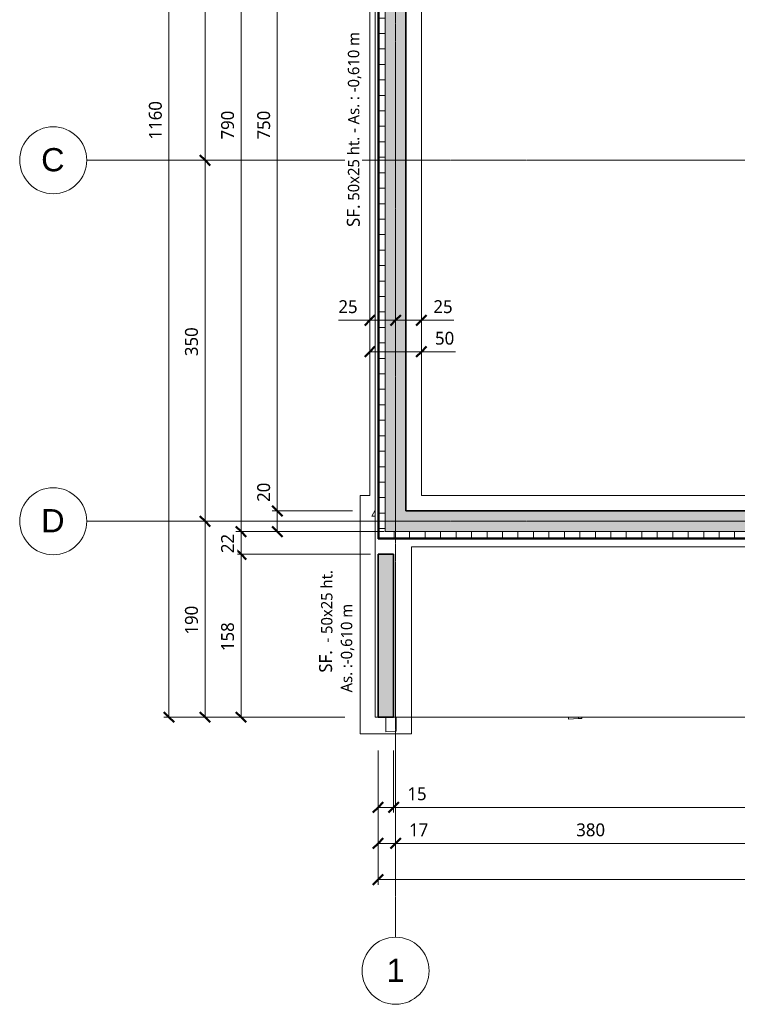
# Model space of a CAD drawing. Header units: millimetres. Extents: x -71430 to 44598, y -31313 to 11233.
# Tile 1 of 14: x -71430 to -64474, y -31313 to -21766. Entities that reach past the tile are written whole.
import ezdxf

# ---------------------------------------------------------------- set-up
doc = ezdxf.new("R2010")
doc.units = ezdxf.units.MM
doc.linetypes.add('Ligne de quadrillage', pattern=[22.225, 12.7, -3.175, 3.175, -3.175])
for name, color, linetype, lineweight in [('A-ANNO-DIMS', 211, 'Continuous', 9), ('A-ANNO-DIMS-50', 211, 'Continuous', 9), ('A-DETL-MBND', 5, 'Continuous', 18), ('A-ROOF', 132, 'Continuous', 18), ('A-WALL', 113, 'Continuous', 18), ('A-WALL-PATT', 111, 'Continuous', 35), ('S-BEAM', 12, 'Continuous', 18), ('S-FNDN-IDEN', 2, 'Continuous', 9), ('S-GRID', 1, 'Continuous', 9), ('S-GRID-IDEN', 1, 'Continuous', 9)]:
    doc.layers.add(name, color=color, linetype=linetype, lineweight=lineweight)
doc.styles.add('Arial', font='arial.ttf', dxfattribs={"height": 225})
doc.styles.add('Roboto', font='txt', dxfattribs={"height": 125})
doc.styles.add('Roboto_2', font='txt', dxfattribs={"height": 110})
doc.styles.add('Roboto_B', font='txt', dxfattribs={"height": 125})
doc.dimstyles.new('Diagonale_-_Arial_2_5_mm', dxfattribs={"dimscale": 304.8, "dimtxt": 131.342559, "dimasz": 0.328084, "dimexe": 0.164042, "dimexo": 0.246063, "dimgap": 0.082021, "dimtad": 1, "dimdec": 1, "dimlfac": 0.1, "dimrnd": 0.1, "dimdsep": 46, "dimtxsty": 'Roboto', "dimblk1": 'OBLIQUE', "dimblk2": 'OBLIQUE', "dimsah": 1, "dimcen": 0.09, "dimazin": 0, "dimtfac": 1, "dimtdec": 4, "dimtix": 1, "dimtmove": 1, "dimatfit": 3, "dimfxl": 1, "dimtvp": 1, "dimtfill": 1, "dimtolj": 1, "dimtzin": 0, "dimarcsym": 2})
doc.dimstyles.new('Diagonale_-_Arial_2_5_mm_1', dxfattribs={"dimscale": 304.8, "dimtxt": 131.342559, "dimasz": 0.328084, "dimexe": 0.164042, "dimexo": 0.246063, "dimgap": 0.082021, "dimtad": 1, "dimdec": 1, "dimlfac": 0.1, "dimrnd": 0.1, "dimdsep": 46, "dimtxsty": 'Roboto', "dimblk1": 'OBLIQUE', "dimblk2": 'OBLIQUE', "dimsah": 1, "dimcen": 0.09, "dimazin": 0, "dimtfac": 1, "dimtdec": 4, "dimtix": 1, "dimtmove": 0, "dimatfit": 3, "dimfxl": 1, "dimtvp": 1, "dimtfill": 1, "dimtolj": 1, "dimtzin": 0, "dimarcsym": 2})
pattern_1 = [(0, (0, 0), (406.4, 101.6), [16.764, -288.036, 16.764, -288.036, -1625.6]), (0, (0, 0), (406.4, 101.6), [-609.6, 16.764, -592.836, 16.764, -288.036, -711.2]), (0, (0, 0), (406.4, 101.6), [-1524, 16.764, -186.436, 16.764, -491.236]), (120, (152.4, 50.8), (-291.18818, 301.15272), [16.764, -288.036, 16.764, -288.036, -1625.6]), (120, (152.4, 50.8), (-291.18818, 301.15272), [-609.6, 16.764, -592.836, 16.764, -288.036, -711.2]), (120, (152.4, 50.8), (-291.18818, 301.15272), [-1524, 16.764, -186.436, 16.764, -491.236]), (240, (203.2, 254), (-115.21182, -402.75272), [16.764, -288.036, 16.764, -288.036, -1625.6]), (240, (203.2, 254), (-115.21182, -402.75272), [-609.6, 16.764, -592.836, 16.764, -288.036, -711.2]), (240, (203.2, 254), (-115.21182, -402.75272), [-1524, 16.764, -186.436, 16.764, -491.236])]
pattern_2 = [(0, (0, 0), (0, 150), []), (90, (0, 0), (-150, 9e-15), [])]

# ---------------------------------------------------------------- blocks, each defined once
blk = doc.blocks.new('Quadrillage - Extrémité de la ligne de quadrillage - Cercle-11506-Fondation B_O_')
at = {"layer": 'S-GRID-IDEN'}
blk.add_circle((0, 0), 6.5, dxfattribs=at)
blk = doc.blocks.new('DIMBLOCK21-Fondation B_O_')
at = {"layer": 'A-ANNO-DIMS-50', "lineweight": 50}
for p, q in [((-69983.4, -16928.8), (-70033.4, -16878.8)), ((-69983.4, -16928.8), (-69933.4, -16978.8)), ((-69983.4, -28528.8), (-70033.4, -28478.8)), ((-69983.4, -28528.8), (-69933.4, -28578.8))]:
    blk.add_line(p, q, dxfattribs=at)
at = {"layer": 'A-ANNO-DIMS-50'}
for p, q in [((-69983.4, -16928.8), (-70033.4, -16928.8)), ((-69983.4, -16928.8), (-69983.4, -28528.8)), ((-69983.4, -16928.8), (-68279.4, -16928.8)), ((-69983.4, -28528.8), (-70033.4, -28528.8)), ((-69983.4, -28528.8), (-68279.4, -28528.8))]:
    blk.add_line(p, q, dxfattribs=at)
at = {"layer": 'A-ANNO-DIMS-50', "color": 0, "insert": (-70177.8, -22927.9), "char_height": 125, "width": 477.917, "attachment_point": 1, "rotation": 90, "line_spacing_factor": 1.016846, "style": 'Roboto', "bg_fill": 3, "box_fill_scale": 1.25, "bg_fill_color": 256, "bg_fill_true_color": 13158600, "bg_fill_transparency": 0}
blk.add_mtext('1160', dxfattribs=at)
blk = doc.blocks.new('_Oblique')
at = {"color": 0, "linetype": 'ByBlock', "lineweight": -2}
blk.add_line((-0.5, -0.5), (0.5, 0.5), dxfattribs=at)
blk = doc.blocks.new('DIMBLOCK22-Fondation B_O_')
at = {"layer": 'A-ANNO-DIMS-50', "lineweight": 50}
for p, q in [((-69633.4, -26628.8), (-69683.4, -26578.8)), ((-69633.4, -26628.8), (-69583.4, -26678.8)), ((-69633.4, -28528.8), (-69683.4, -28478.8)), ((-69633.4, -28528.8), (-69583.4, -28578.8))]:
    blk.add_line(p, q, dxfattribs=at)
at = {"layer": 'A-ANNO-DIMS-50'}
for p, q in [((-69633.4, -26628.8), (-69683.4, -26628.8)), ((-69633.4, -28528.8), (-69633.4, -26628.8)), ((-69633.4, -26628.8), (-69629.1, -26628.8)), ((-69633.4, -28528.8), (-69683.4, -28528.8)), ((-69633.4, -28528.8), (-68279.4, -28528.8))]:
    blk.add_line(p, q, dxfattribs=at)
at = {"layer": 'A-ANNO-DIMS-50', "color": 0, "insert": (-69827.8, -27728.1), "char_height": 125, "width": 358.438, "attachment_point": 1, "rotation": 90, "line_spacing_factor": 1.016846, "style": 'Roboto', "bg_fill": 3, "box_fill_scale": 1.25, "bg_fill_color": 256, "bg_fill_true_color": 13158600, "bg_fill_transparency": 0}
blk.add_mtext('190', dxfattribs=at)
blk = doc.blocks.new('DIMBLOCK23-Fondation B_O_')
at = {"layer": 'A-ANNO-DIMS-50', "lineweight": 50}
for p, q in [((-69633.4, -23128.8), (-69683.4, -23078.8)), ((-69633.4, -23128.8), (-69583.4, -23178.8)), ((-69633.4, -26628.8), (-69683.4, -26578.8)), ((-69633.4, -26628.8), (-69583.4, -26678.8))]:
    blk.add_line(p, q, dxfattribs=at)
at = {"layer": 'A-ANNO-DIMS-50'}
for p, q in [((-69633.4, -23128.8), (-69683.4, -23128.8)), ((-69633.4, -26628.8), (-69633.4, -23128.8)), ((-69633.4, -23128.8), (-69629.1, -23128.8)), ((-69633.4, -26628.8), (-69683.4, -26628.8)), ((-69633.4, -26628.8), (-69629.1, -26628.8))]:
    blk.add_line(p, q, dxfattribs=at)
at = {"layer": 'A-ANNO-DIMS-50', "color": 0, "insert": (-69827.8, -25028.1), "char_height": 125, "width": 358.438, "attachment_point": 1, "rotation": 90, "line_spacing_factor": 1.016846, "style": 'Roboto', "bg_fill": 3, "box_fill_scale": 1.25, "bg_fill_color": 256, "bg_fill_true_color": 13158600, "bg_fill_transparency": 0}
blk.add_mtext('350', dxfattribs=at)
blk = doc.blocks.new('DIMBLOCK24-Fondation B_O_')
at = {"layer": 'A-ANNO-DIMS-50', "lineweight": 50}
for p, q in [((-69633.4, -18928.8), (-69683.4, -18878.8)), ((-69633.4, -18928.8), (-69583.4, -18978.8)), ((-69633.4, -23128.8), (-69683.4, -23078.8)), ((-69633.4, -23128.8), (-69583.4, -23178.8))]:
    blk.add_line(p, q, dxfattribs=at)
at = {"layer": 'A-ANNO-DIMS-50'}
for p, q in [((-69633.4, -18928.8), (-69683.4, -18928.8)), ((-69633.4, -23128.8), (-69633.4, -18928.8)), ((-69633.4, -18928.8), (-69629.1, -18928.8)), ((-69633.4, -23128.8), (-69683.4, -23128.8)), ((-69633.4, -23128.8), (-69629.1, -23128.8))]:
    blk.add_line(p, q, dxfattribs=at)
at = {"layer": 'A-ANNO-DIMS-50', "color": 0, "insert": (-69827.8, -21178.1), "char_height": 125, "width": 358.438, "attachment_point": 1, "rotation": 90, "line_spacing_factor": 1.016846, "style": 'Roboto', "bg_fill": 3, "box_fill_scale": 1.25, "bg_fill_color": 256, "bg_fill_true_color": 13158600, "bg_fill_transparency": 0}
blk.add_mtext('420', dxfattribs=at)
blk = doc.blocks.new('DIMBLOCK27-Fondation B_O_')
at = {"layer": 'A-ANNO-DIMS-50', "lineweight": 50}
for p, q in [((-69283.4, -26948.8), (-69333.4, -26898.8)), ((-69283.4, -26948.8), (-69233.4, -26998.8)), ((-69283.4, -28528.8), (-69333.4, -28478.8)), ((-69283.4, -28528.8), (-69233.4, -28578.8))]:
    blk.add_line(p, q, dxfattribs=at)
at = {"layer": 'A-ANNO-DIMS-50'}
for p, q in [((-69283.4, -26948.8), (-69333.4, -26948.8)), ((-69283.4, -28528.8), (-69283.4, -26948.8)), ((-69283.4, -26948.8), (-68030.9, -26948.8)), ((-69283.4, -28528.8), (-69333.4, -28528.8)), ((-69283.4, -28528.8), (-68279.4, -28528.8))]:
    blk.add_line(p, q, dxfattribs=at)
at = {"layer": 'A-ANNO-DIMS-50', "color": 0, "insert": (-69477.8, -27888.1), "char_height": 125, "width": 358.438, "attachment_point": 1, "rotation": 90, "line_spacing_factor": 1.016846, "style": 'Roboto', "bg_fill": 3, "box_fill_scale": 1.25, "bg_fill_color": 256, "bg_fill_true_color": 13158600, "bg_fill_transparency": 0}
blk.add_mtext('158', dxfattribs=at)
blk = doc.blocks.new('DIMBLOCK28-Fondation B_O_')
at = {"layer": 'A-ANNO-DIMS-50', "lineweight": 50}
for p, q in [((-69283.4, -26728.8), (-69333.4, -26678.8)), ((-69283.4, -26728.8), (-69233.4, -26778.8)), ((-69283.4, -26948.8), (-69333.4, -26898.8)), ((-69283.4, -26948.8), (-69233.4, -26998.8))]:
    blk.add_line(p, q, dxfattribs=at)
at = {"layer": 'A-ANNO-DIMS-50'}
for p, q in [((-69283.4, -26728.8), (-69333.4, -26728.8)), ((-69283.4, -26948.8), (-69283.4, -26728.8)), ((-69283.4, -26728.8), (-67895.9, -26728.8)), ((-69283.4, -26948.8), (-69333.4, -26948.8)), ((-69283.4, -26948.8), (-68030.9, -26948.8))]:
    blk.add_line(p, q, dxfattribs=at)
at = {"layer": 'A-ANNO-DIMS-50', "color": 0, "insert": (-69477.8, -26938.3), "char_height": 125, "width": 238.959, "attachment_point": 1, "rotation": 90, "line_spacing_factor": 1.016846, "style": 'Roboto', "bg_fill": 3, "box_fill_scale": 1.25, "bg_fill_color": 256, "bg_fill_true_color": 13158600, "bg_fill_transparency": 0}
blk.add_mtext('22', dxfattribs=at)
blk = doc.blocks.new('DIMBLOCK29-Fondation B_O_')
at = {"layer": 'A-ANNO-DIMS-50', "lineweight": 50}
for p, q in [((-69283.4, -18828.8), (-69333.4, -18778.8)), ((-69283.4, -18828.8), (-69233.4, -18878.8)), ((-69283.4, -26728.8), (-69333.4, -26678.8)), ((-69283.4, -26728.8), (-69233.4, -26778.8))]:
    blk.add_line(p, q, dxfattribs=at)
at = {"layer": 'A-ANNO-DIMS-50'}
for p, q in [((-69283.4, -18828.8), (-69333.4, -18828.8)), ((-69283.4, -26728.8), (-69283.4, -18828.8)), ((-69283.4, -18828.8), (-68355.7, -18828.8)), ((-69283.4, -26728.8), (-69333.4, -26728.8)), ((-69283.4, -26728.8), (-67895.9, -26728.8))]:
    blk.add_line(p, q, dxfattribs=at)
at = {"layer": 'A-ANNO-DIMS-50', "color": 0, "insert": (-69477.8, -22928.1), "char_height": 125, "width": 358.438, "attachment_point": 1, "rotation": 90, "line_spacing_factor": 1.016846, "style": 'Roboto', "bg_fill": 3, "box_fill_scale": 1.25, "bg_fill_color": 256, "bg_fill_true_color": 13158600, "bg_fill_transparency": 0}
blk.add_mtext('790', dxfattribs=at)
blk = doc.blocks.new('DIMBLOCK32-Fondation B_O_')
at = {"layer": 'A-ANNO-DIMS-50'}
for p, q in [((-49460.9, -30103.1), (-49460.9, -27882.3)), ((-67955.9, -30103.1), (-67955.9, -28852.3)), ((-67955.9, -30103.1), (-49460.9, -30103.1)), ((-67955.9, -30103.1), (-67955.9, -30153.1)), ((-49460.9, -30103.1), (-49460.9, -30153.1))]:
    blk.add_line(p, q, dxfattribs=at)
at = {"layer": 'A-ANNO-DIMS-50', "lineweight": 50}
for p, q in [((-67955.9, -30103.1), (-67905.9, -30053.1)), ((-49460.9, -30103.1), (-49410.9, -30053.1)), ((-67955.9, -30103.1), (-68005.9, -30153.1)), ((-49460.9, -30103.1), (-49510.9, -30153.1))]:
    blk.add_line(p, q, dxfattribs=at)
at = {"layer": 'A-ANNO-DIMS-50', "color": 0, "insert": (-58974.2, -29908.6), "char_height": 125, "width": 638.071, "attachment_point": 1, "line_spacing_factor": 1.016846, "style": 'Roboto', "bg_fill": 3, "box_fill_scale": 1.25, "bg_fill_color": 256, "bg_fill_true_color": 13158600, "bg_fill_transparency": 0}
blk.add_mtext('1849,5', dxfattribs=at)
blk = doc.blocks.new('DIMBLOCK33-Fondation B_O_')
at = {"layer": 'A-ANNO-DIMS-50'}
for p, q in [((-67955.9, -29753.1), (-67955.9, -28852.3)), ((-67955.9, -29753.1), (-67785.9, -29753.1)), ((-67955.9, -29753.1), (-67955.9, -29803.1)), ((-67656, -29753.1), (-67870.9, -29753.1)), ((-67785.9, -29753.1), (-67785.9, -29703.1)), ((-67785.9, -29753.1), (-67785.9, -29757.4)), ((-67456.9, -29753.1), (-67656, -29753.1))]:
    blk.add_line(p, q, dxfattribs=at)
at = {"layer": 'A-ANNO-DIMS-50', "lineweight": 50}
for p, q in [((-67955.9, -29753.1), (-68005.9, -29803.1)), ((-67955.9, -29753.1), (-67905.9, -29703.1)), ((-67785.9, -29753.1), (-67835.9, -29803.1)), ((-67785.9, -29753.1), (-67735.9, -29703.1))]:
    blk.add_line(p, q, dxfattribs=at)
at = {"layer": 'A-ANNO-DIMS-50', "color": 0, "insert": (-67656, -29558.6), "char_height": 125, "width": 238.959, "attachment_point": 1, "line_spacing_factor": 1.016846, "style": 'Roboto', "bg_fill": 3, "box_fill_scale": 1.25, "bg_fill_color": 256, "bg_fill_true_color": 13158600, "bg_fill_transparency": 0}
blk.add_mtext('17', dxfattribs=at)
blk = doc.blocks.new('DIMBLOCK34-Fondation B_O_')
at = {"layer": 'A-ANNO-DIMS-50', "lineweight": 50}
for p, q in [((-67785.9, -29753.1), (-67835.9, -29803.1)), ((-67785.9, -29753.1), (-67735.9, -29703.1)), ((-63985.9, -29753.1), (-64035.9, -29803.1)), ((-63985.9, -29753.1), (-63935.9, -29703.1))]:
    blk.add_line(p, q, dxfattribs=at)
at = {"layer": 'A-ANNO-DIMS-50'}
for p, q in [((-67785.9, -29753.1), (-67785.9, -29703.1)), ((-67785.9, -29753.1), (-63985.9, -29753.1)), ((-67785.9, -29753.1), (-67785.9, -29757.4)), ((-63985.9, -29753.1), (-63985.9, -29703.1)), ((-63985.9, -29753.1), (-63985.9, -29757.4))]:
    blk.add_line(p, q, dxfattribs=at)
at = {"layer": 'A-ANNO-DIMS-50', "color": 0, "insert": (-66035.2, -29558.6), "char_height": 125, "width": 358.438, "attachment_point": 1, "line_spacing_factor": 1.016846, "style": 'Roboto', "bg_fill": 3, "box_fill_scale": 1.25, "bg_fill_color": 256, "bg_fill_true_color": 13158600, "bg_fill_transparency": 0}
blk.add_mtext('380', dxfattribs=at)
blk = doc.blocks.new('DIMBLOCK40-Fondation B_O_')
at = {"layer": 'A-ANNO-DIMS-50'}
for p, q in [((-67955.9, -29403.1), (-67955.9, -28852.3)), ((-67805.9, -29403.1), (-67805.9, -28852.3)), ((-67955.9, -29403.1), (-67805.9, -29403.1)), ((-67955.9, -29403.1), (-67955.9, -29453.1)), ((-67671.8, -29403.1), (-67880.9, -29403.1)), ((-67805.9, -29403.1), (-67805.9, -29453.1)), ((-67472.7, -29403.1), (-67671.8, -29403.1))]:
    blk.add_line(p, q, dxfattribs=at)
at = {"layer": 'A-ANNO-DIMS-50', "lineweight": 50}
for p, q in [((-67955.9, -29403.1), (-68005.9, -29453.1)), ((-67955.9, -29403.1), (-67905.9, -29353.1)), ((-67805.9, -29403.1), (-67855.9, -29453.1)), ((-67805.9, -29403.1), (-67755.9, -29353.1))]:
    blk.add_line(p, q, dxfattribs=at)
at = {"layer": 'A-ANNO-DIMS-50', "color": 0, "insert": (-67671.8, -29208.6), "char_height": 125, "width": 238.959, "attachment_point": 1, "line_spacing_factor": 1.016846, "style": 'Roboto', "bg_fill": 3, "box_fill_scale": 1.25, "bg_fill_color": 256, "bg_fill_true_color": 13158600, "bg_fill_transparency": 0}
blk.add_mtext('15', dxfattribs=at)
blk = doc.blocks.new('DIMBLOCK41-Fondation B_O_')
at = {"layer": 'A-ANNO-DIMS-50'}
for p, q in [((-53125.9, -29403.1), (-53125.9, -26738.8)), ((-67805.9, -29403.1), (-67805.9, -28852.3)), ((-67805.9, -29403.1), (-53125.9, -29403.1)), ((-67805.9, -29403.1), (-67805.9, -29453.1)), ((-53125.9, -29403.1), (-53125.9, -29453.1))]:
    blk.add_line(p, q, dxfattribs=at)
at = {"layer": 'A-ANNO-DIMS-50', "lineweight": 50}
for p, q in [((-67805.9, -29403.1), (-67855.9, -29453.1)), ((-67805.9, -29403.1), (-67755.9, -29353.1)), ((-53125.9, -29403.1), (-53175.9, -29453.1)), ((-53125.9, -29403.1), (-53075.9, -29353.1))]:
    blk.add_line(p, q, dxfattribs=at)
at = {"layer": 'A-ANNO-DIMS-50', "color": 0, "insert": (-60665, -29208.6), "char_height": 125, "width": 477.917, "attachment_point": 1, "line_spacing_factor": 1.016846, "style": 'Roboto', "bg_fill": 3, "box_fill_scale": 1.25, "bg_fill_color": 256, "bg_fill_true_color": 13158600, "bg_fill_transparency": 0}
blk.add_mtext('1468', dxfattribs=at)
blk = doc.blocks.new('DIMBLOCK100-Fondation B_O_')
at = {"layer": 'A-ANNO-DIMS-50', "lineweight": 50}
for p, q in [((-68035.9, -24986.3), (-68085.9, -25036.3)), ((-68035.9, -24986.3), (-67985.9, -24936.3)), ((-67535.9, -24986.3), (-67585.9, -25036.3)), ((-67535.9, -24986.3), (-67485.9, -24936.3))]:
    blk.add_line(p, q, dxfattribs=at)
at = {"layer": 'A-ANNO-DIMS-50'}
for p, q in [((-68035.9, -24986.3), (-68035.9, -24936.3)), ((-68035.9, -24986.3), (-67535.9, -24986.3)), ((-68035.9, -24986.3), (-68035.9, -24990.6)), ((-67404.1, -24986.3), (-67785.9, -24986.3)), ((-67535.9, -24986.3), (-67535.9, -24936.3)), ((-67535.9, -24986.3), (-67535.9, -24990.6)), ((-67205, -24986.3), (-67404.1, -24986.3))]:
    blk.add_line(p, q, dxfattribs=at)
at = {"layer": 'A-ANNO-DIMS-50', "color": 0, "insert": (-67404.1, -24791.8), "char_height": 125, "width": 238.959, "attachment_point": 1, "line_spacing_factor": 1.016846, "style": 'Roboto', "bg_fill": 3, "box_fill_scale": 1.25, "bg_fill_color": 256, "bg_fill_true_color": 13158600, "bg_fill_transparency": 0}
blk.add_mtext('50', dxfattribs=at)
blk = doc.blocks.new('DIMBLOCK101-Fondation B_O_')
at = {"layer": 'A-ANNO-DIMS-50', "lineweight": 50}
for p, q in [((-68035.9, -24680.1), (-67985.9, -24630.1)), ((-67785.9, -24680.1), (-67735.9, -24630.1)), ((-68035.9, -24680.1), (-68085.9, -24730.1)), ((-67785.9, -24680.1), (-67835.9, -24730.1))]:
    blk.add_line(p, q, dxfattribs=at)
at = {"layer": 'A-ANNO-DIMS-50'}
for p, q in [((-68035.9, -24680.1), (-68035.9, -24630.1)), ((-67785.9, -24680.1), (-67785.9, -24630.1)), ((-68340.6, -24680.1), (-68141.5, -24680.1)), ((-68141.5, -24680.1), (-67910.9, -24680.1)), ((-68035.9, -24680.1), (-67785.9, -24680.1)), ((-68035.9, -24680.1), (-68035.9, -24684.4)), ((-67785.9, -24680.1), (-67785.9, -24684.4))]:
    blk.add_line(p, q, dxfattribs=at)
at = {"layer": 'A-ANNO-DIMS-50', "color": 0, "insert": (-68340.6, -24485.7), "char_height": 125, "width": 238.959, "attachment_point": 1, "line_spacing_factor": 1.016846, "style": 'Roboto', "bg_fill": 3, "box_fill_scale": 1.25, "bg_fill_color": 256, "bg_fill_true_color": 13158600, "bg_fill_transparency": 0}
blk.add_mtext('25', dxfattribs=at)
blk = doc.blocks.new('DIMBLOCK102-Fondation B_O_')
at = {"layer": 'A-ANNO-DIMS-50', "lineweight": 50}
for p, q in [((-67785.9, -24680.1), (-67735.9, -24630.1)), ((-67535.9, -24680.1), (-67485.9, -24630.1)), ((-67785.9, -24680.1), (-67835.9, -24730.1)), ((-67535.9, -24680.1), (-67585.9, -24730.1))]:
    blk.add_line(p, q, dxfattribs=at)
at = {"layer": 'A-ANNO-DIMS-50'}
for p, q in [((-67785.9, -24680.1), (-67785.9, -24630.1)), ((-67535.9, -24680.1), (-67535.9, -24630.1)), ((-67785.9, -24680.1), (-67535.9, -24680.1)), ((-67785.9, -24680.1), (-67785.9, -24684.4)), ((-67419.8, -24680.1), (-67660.9, -24680.1)), ((-67535.9, -24680.1), (-67535.9, -24684.4)), ((-67220.7, -24680.1), (-67419.8, -24680.1))]:
    blk.add_line(p, q, dxfattribs=at)
at = {"layer": 'A-ANNO-DIMS-50', "color": 0, "insert": (-67419.8, -24485.7), "char_height": 125, "width": 238.959, "attachment_point": 1, "line_spacing_factor": 1.016846, "style": 'Roboto', "bg_fill": 3, "box_fill_scale": 1.25, "bg_fill_color": 256, "bg_fill_true_color": 13158600, "bg_fill_transparency": 0}
blk.add_mtext('25', dxfattribs=at)
blk = doc.blocks.new('DIMBLOCK118-Fondation B_O_')
at = {"layer": 'A-ANNO-DIMS-50'}
for p, q in [((-68933.4, -26242.4), (-68933.4, -26441.5)), ((-68933.4, -26441.5), (-68933.4, -26628.8)), ((-68933.4, -26528.8), (-68983.4, -26528.8)), ((-68933.4, -26728.8), (-68933.4, -26528.8)), ((-68933.4, -26528.8), (-68203.5, -26528.8)), ((-68933.4, -26728.8), (-68983.4, -26728.8)), ((-68933.4, -26728.8), (-67895.9, -26728.8))]:
    blk.add_line(p, q, dxfattribs=at)
at = {"layer": 'A-ANNO-DIMS-50', "lineweight": 50}
for p, q in [((-68933.4, -26528.8), (-68983.4, -26478.8)), ((-68933.4, -26528.8), (-68883.4, -26578.8)), ((-68933.4, -26728.8), (-68983.4, -26678.8)), ((-68933.4, -26728.8), (-68883.4, -26778.8))]:
    blk.add_line(p, q, dxfattribs=at)
at = {"layer": 'A-ANNO-DIMS-50', "color": 0, "insert": (-69127.8, -26441.5), "char_height": 125, "width": 238.959, "attachment_point": 1, "rotation": 90, "line_spacing_factor": 1.016846, "style": 'Roboto', "bg_fill": 3, "box_fill_scale": 1.25, "bg_fill_color": 256, "bg_fill_true_color": 13158600, "bg_fill_transparency": 0}
blk.add_mtext('20', dxfattribs=at)
blk = doc.blocks.new('DIMBLOCK119-Fondation B_O_')
at = {"layer": 'A-ANNO-DIMS-50', "lineweight": 50}
for p, q in [((-68933.4, -19028.8), (-68983.4, -18978.8)), ((-68933.4, -19028.8), (-68883.4, -19078.8)), ((-68933.4, -26528.8), (-68983.4, -26478.8)), ((-68933.4, -26528.8), (-68883.4, -26578.8))]:
    blk.add_line(p, q, dxfattribs=at)
at = {"layer": 'A-ANNO-DIMS-50'}
for p, q in [((-68933.4, -19028.8), (-68983.4, -19028.8)), ((-68933.4, -26528.8), (-68933.4, -19028.8)), ((-68933.4, -19028.8), (-68346.5, -19028.8)), ((-68933.4, -26528.8), (-68983.4, -26528.8)), ((-68933.4, -26528.8), (-68203.5, -26528.8))]:
    blk.add_line(p, q, dxfattribs=at)
at = {"layer": 'A-ANNO-DIMS-50', "color": 0, "insert": (-69127.8, -22928.1), "char_height": 125, "width": 358.438, "attachment_point": 1, "rotation": 90, "line_spacing_factor": 1.016846, "style": 'Roboto', "bg_fill": 3, "box_fill_scale": 1.25, "bg_fill_color": 256, "bg_fill_true_color": 13158600, "bg_fill_transparency": 0}
blk.add_mtext('750', dxfattribs=at)

msp = doc.modelspace()

# ---------------------------------------------------------------- hatches: boundary and pattern name
at = {"layer": 'A-WALL-PATT', "lineweight": 18}
h = msp.add_hatch(dxfattribs=at)
h.set_pattern_fill('FP_1', color=256, style=0, pattern_type=2)
h.set_pattern_definition(pattern_1)
h.paths.add_polyline_path([(-67955.87, -26798.76), (-67945.87, -26788.76), (-67945.87, -18768.76), (-67955.87, -18758.76), (-67955.87, -26396.39)])
h = msp.add_hatch(dxfattribs=at)
h.set_pattern_fill('FP_2', color=256, style=0, pattern_type=2)
h.set_pattern_definition(pattern_2)
h.paths.add_polyline_path([(-67945.87, -26788.76), (-67885.87, -26728.76), (-67885.87, -18828.76), (-67945.87, -18768.76), (-67945.87, -26728.76)])
at = {"layer": 'A-WALL-PATT'}
for points in [[(-67885.87, -26728.76), (-67685.87, -26528.76), (-67685.87, -19028.76), (-67885.87, -18828.76), (-67885.87, -26396.39)], [(-53195.87, -26728.76), (-53395.87, -26528.76), (-67685.87, -26528.76), (-67885.87, -26728.76), (-53484.99, -26728.76)]]:
    msp.add_hatch(color=256, dxfattribs=at).paths.add_polyline_path(points)
at = {"layer": 'A-WALL-PATT', "lineweight": 18}
h = msp.add_hatch(dxfattribs=at)
h.set_pattern_fill('FP_2', color=256, style=0, pattern_type=2)
h.set_pattern_definition(pattern_2)
h.paths.add_polyline_path([(-53195.87, -26788.76), (-53135.87, -26788.76), (-53195.87, -26728.76), (-67885.87, -26728.76), (-67945.87, -26788.76), (-53484.99, -26788.76)])
h = msp.add_hatch(dxfattribs=at)
h.set_pattern_fill('FP_1', color=256, style=0, pattern_type=2)
h.set_pattern_definition(pattern_1)
h.paths.add_polyline_path([(-53125.87, -26798.76), (-53135.87, -26788.76), (-67945.87, -26788.76), (-67955.87, -26798.76), (-53484.99, -26798.76)])
msp.add_hatch(color=256, dxfattribs=at).paths.add_polyline_path([(-67805.87, -28528.76), (-67805.87, -26948.76), (-67955.87, -26948.76), (-67955.87, -28528.76)])

# ---------------------------------------------------------------- linework, layer by layer
at = {"layer": 'A-DETL-MBND'}
for p, q in [((-68035.87, -19178.76), (-68035.87, -26378.76)), ((-67535.87, -26378.76), (-67535.87, -19178.76)), ((-68130.87, -26378.76), (-68035.87, -26378.76)), ((-68130.87, -26378.76), (-68130.87, -28688.76)), ((-62590.87, -26378.76), (-67535.87, -26378.76)), ((-67630.87, -26878.76), (-53045.87, -26878.76)), ((-67630.87, -28688.76), (-67630.87, -26878.76)), ((-67630.87, -28688.76), (-68130.87, -28688.76))]:
    msp.add_line(p, q, dxfattribs=at)
at = {"layer": 'A-ROOF'}
for p in [(-67985.87, -16858.76), (-49476.22, -28528.76)]:
    msp.add_line(p, (-67985.87, -28528.76), dxfattribs=at)
at = {"layer": 'A-WALL', "lineweight": 35}
for p, q in [((-67955.87, -18758.76), (-67955.87, -26798.76)), ((-67685.87, -26528.76), (-67685.87, -19028.76)), ((-56675.87, -26528.76), (-67685.87, -26528.76)), ((-67955.87, -26798.76), (-53125.87, -26798.76)), ((-67805.87, -26948.76), (-67955.87, -26948.76)), ((-67955.87, -26948.76), (-67955.87, -28528.76)), ((-67805.87, -28528.76), (-67805.87, -26948.76)), ((-67955.87, -28528.76), (-67805.87, -28528.76))]:
    msp.add_line(p, q, dxfattribs=at)
at = {"layer": 'A-WALL'}
for p, q in [((-67945.87, -26788.76), (-67945.87, -18768.76)), ((-67885.87, -26728.76), (-67885.87, -18828.76)), ((-53195.87, -26728.76), (-67885.87, -26728.76)), ((-53135.87, -26788.76), (-67945.87, -26788.76))]:
    msp.add_line(p, q, dxfattribs=at)
at = {"layer": 'S-BEAM'}
for p, q in [((-68015.32, -26578.76), (-67985.87, -26520.07)), ((-68015.32, -26578.76), (-67985.87, -26578.76)), ((-67880.87, -28669.69), (-67880.87, -28528.76)), ((-67780.87, -28528.76), (-67780.87, -28662.91)), ((-66111.36, -28528.76), (-66111.36, -28549.7)), ((-66111.36, -28549.7), (-66012.86, -28543.02)), ((-66012.86, -28543.02), (-66012.86, -28528.76)), ((-66012.86, -28543.02), (-65981.78, -28540.91)), ((-65981.78, -28540.91), (-65981.78, -28528.76)), ((-67780.87, -28662.91), (-67880.87, -28669.69))]:
    msp.add_line(p, q, dxfattribs=at)
at = {"layer": 'S-GRID', "linetype": 'Ligne de quadrillage'}
for p, q in [((-67785.87, -30662.78), (-67785.87, -14841.44)), ((-70779.85, -23128.76), (-47362.36, -23128.76)), ((-70779.85, -26628.76), (-47362.36, -26628.76))]:
    msp.add_line(p, q, dxfattribs=at)

# ---------------------------------------------------------------- block references
at = {"layer": 'S-GRID-IDEN', "xscale": 49.99999999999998, "yscale": 49.99999999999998, "zscale": 49.99999999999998}
for p, rotation in [((-71104.85, -23128.76), 269.9999999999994), ((-71104.85, -26628.76), 269.9999999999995)]:
    msp.add_blockref('Quadrillage - Extrémité de la ligne de quadrillage - Cercle-11506-Fondation B_O_', p, dxfattribs=dict(at, rotation=rotation))
msp.add_blockref('Quadrillage - Extrémité de la ligne de quadrillage - Cercle-11506-Fondation B_O_', (-67785.87, -30987.78), dxfattribs=at)

# ---------------------------------------------------------------- next in the draw order: texts
at = {"layer": 'S-GRID-IDEN', "char_height": 225, "attachment_point": 1, "style": 'Arial', "bg_fill": 3, "box_fill_scale": 1.25, "bg_fill_color": 256, "bg_fill_true_color": 13158600, "bg_fill_transparency": 0}
for s, insert, width in [('C', (-71221.89, -23011.12), 276.5822), ('D', (-71221.89, -26511.12), 276.5822), ('1', (-67875.18, -30871.5), 212.4472)]:
    msp.add_mtext(s, dxfattribs=dict(at, insert=insert, width=width))

# ---------------------------------------------------------------- next in the draw order: dimensions: what is measured, and where the dimension line sits
at = {"layer": 'A-ANNO-DIMS'}
dim = msp.add_linear_dim(base=(-69983.35, -28528.76), p1=(-68204.43, -16928.76), p2=(-68204.43, -28528.76), angle=90, dimstyle='Diagonale_-_Arial_2_5_mm_1', override={"dimpost": '<>', "dimfxl": 11600}, dxfattribs=at)
dim.commit()
dim.dimension.update_dxf_attribs({"geometry": 'DIMBLOCK21-Fondation B_O_', "text_midpoint": (-70072.57, -22728.76)})

# ---------------------------------------------------------------- next in the draw order: dimensions: what is measured, and where the dimension line sits
dim = msp.add_linear_dim(base=(-69633.35, -26628.76), p1=(-68204.43, -28528.76), p2=(-69704.06, -26628.76), angle=90, dimstyle='Diagonale_-_Arial_2_5_mm_1', override={"dimpost": '<>', "dimfxl": 2420.515784}, dxfattribs=at)
dim.commit()
dim.dimension.update_dxf_attribs({"geometry": 'DIMBLOCK22-Fondation B_O_', "text_midpoint": (-69722.57, -27578.76)})

# ---------------------------------------------------------------- next in the draw order: dimensions: what is measured, and where the dimension line sits
for base, p1, p2, override, picture, middle in [((-69633.35, -23128.76), (-69704.06, -26628.76), (-69704.06, -23128.76), {"dimpost": '<>', "dimfxl": 3500}, 'DIMBLOCK23-Fondation B_O_', (-69722.57, -24878.76)), ((-69283.35, -26948.76), (-68204.43, -28528.76), (-67955.87, -26948.76), {"dimpost": '<>', "dimfxl": 1599.432477}, 'DIMBLOCK27-Fondation B_O_', (-69372.57, -27738.76))]:
    dim = msp.add_linear_dim(base=base, p1=p1, p2=p2, angle=90, dimstyle='Diagonale_-_Arial_2_5_mm_1', override=override, dxfattribs=at)
    dim.commit()
    dim.dimension.update_dxf_attribs({"geometry": picture, "text_midpoint": middle})

# ---------------------------------------------------------------- next in the draw order: texts
at = {"layer": 'S-FNDN-IDEN', "attachment_point": 1, "rotation": 90, "bg_fill": 3, "box_fill_scale": 1.25, "bg_fill_color": 256, "bg_fill_true_color": 13158600, "bg_fill_transparency": 0}
for s, insert, char_height, width, style in [(' - 50x25 ht.', (-68508.86, -27842.89), 110, 945.9912, 'Roboto_2'), ('As. :-0,610 m', (-68316.86, -28288.51), 110, 1110.3372, 'Roboto_2'), ('SF.', (-68527.13, -28097.39), 125, 308.6497, 'Roboto_B')]:
    msp.add_mtext(s, dxfattribs=dict(at, insert=insert, char_height=char_height, width=width, style=style))

# ---------------------------------------------------------------- next in the draw order: dimensions: what is measured, and where the dimension line sits
at = {"layer": 'A-ANNO-DIMS'}
for base, p1, p2, override, picture, middle in [((-69633.35, -18928.76), (-69704.06, -23128.76), (-69704.06, -18928.76), {"dimpost": '<>', "dimfxl": 4200}, 'DIMBLOCK24-Fondation B_O_', (-69722.57, -21028.76)), ((-69283.35, -26728.76), (-67955.87, -26948.76), (-67820.87, -26728.76), {"dimpost": '<>', "dimfxl": 258.11819}, 'DIMBLOCK28-Fondation B_O_', (-69371.71, -26838.76))]:
    dim = msp.add_linear_dim(base=base, p1=p1, p2=p2, angle=90, dimstyle='Diagonale_-_Arial_2_5_mm_1', override=override, dxfattribs=at)
    dim.commit()
    dim.dimension.update_dxf_attribs({"geometry": picture, "text_midpoint": middle})
dim = msp.add_linear_dim(base=(-49460.87, -30103.12), p1=(-67955.87, -28777.32), p2=(-49460.87, -27807.32), dimstyle='Diagonale_-_Arial_2_5_mm_1', override={"dimpost": '<>', "dimfxl": 18520.419137}, dxfattribs=at)
dim.commit()
dim.dimension.update_dxf_attribs({"geometry": 'DIMBLOCK32-Fondation B_O_', "text_midpoint": (-58708.37, -30013.91)})

# ---------------------------------------------------------------- next in the draw order: dimensions: what is measured, and where the dimension line sits
dim = msp.add_linear_dim(base=(-69283.35, -18828.76), p1=(-67820.87, -26728.76), p2=(-68280.75, -18828.76), angle=90, dimstyle='Diagonale_-_Arial_2_5_mm_1', override={"dimpost": '<>', "dimfxl": 7913.374192}, dxfattribs=at)
dim.commit()
dim.dimension.update_dxf_attribs({"geometry": 'DIMBLOCK29-Fondation B_O_', "text_midpoint": (-69372.57, -22778.76)})
dim = msp.add_linear_dim(base=(-67785.87, -29753.12), p1=(-67955.87, -28777.32), p2=(-67785.87, -29682.41), dimstyle='Diagonale_-_Arial_2_5_mm', override={"dimpost": '<>', "dimfxl": 920.915437}, dxfattribs=at)
dim.commit()
dim.dimension.update_dxf_attribs({"geometry": 'DIMBLOCK33-Fondation B_O_', "text_midpoint": (-67536.53, -29641.97), "dimtype": 160})

# ---------------------------------------------------------------- next in the draw order: texts
at = {"layer": 'S-FNDN-IDEN', "insert": (-68248.61, -23521.26), "char_height": 110, "width": 2104.4297, "attachment_point": 1, "rotation": 90, "style": 'Roboto_2', "bg_fill": 3, "box_fill_scale": 1.25, "bg_fill_color": 256, "bg_fill_true_color": 13158600, "bg_fill_transparency": 0}
msp.add_mtext('50x25 ht. - As. : -0,610 m', dxfattribs=at)

# ---------------------------------------------------------------- next in the draw order: dimensions: what is measured, and where the dimension line sits
at = {"layer": 'A-ANNO-DIMS'}
for base, p1, p2, override, picture, middle in [((-67785.87, -24680.15), (-68035.87, -24609.44), (-67785.87, -24609.44), {"dimpost": '<>', "dimfxl": 250}, 'DIMBLOCK101-Fondation B_O_', (-68221.16, -24569)), ((-67535.87, -24986.28), (-68035.87, -24915.57), (-67535.87, -24915.57), {"dimpost": '<>', "dimfxl": 500}, 'DIMBLOCK100-Fondation B_O_', (-67284.6, -24875.13)), ((-67805.87, -29403.12), (-67955.87, -28777.32), (-67805.87, -28777.32), {"dimpost": '<>', "dimfxl": 150}, 'DIMBLOCK40-Fondation B_O_', (-67552.3, -29291.97))]:
    dim = msp.add_linear_dim(base=base, p1=p1, p2=p2, dimstyle='Diagonale_-_Arial_2_5_mm', override=override, dxfattribs=at)
    dim.commit()
    dim.dimension.update_dxf_attribs({"geometry": picture, "text_midpoint": middle, "dimtype": 160})
dim = msp.add_linear_dim(base=(-63985.87, -29753.12), p1=(-67785.87, -29682.41), p2=(-63985.87, -29682.41), dimstyle='Diagonale_-_Arial_2_5_mm_1', override={"dimpost": '<>', "dimfxl": 3800}, dxfattribs=at)
dim.commit()
dim.dimension.update_dxf_attribs({"geometry": 'DIMBLOCK34-Fondation B_O_', "text_midpoint": (-65885.87, -29663.91)})

# ---------------------------------------------------------------- next in the draw order: texts
at = {"layer": 'S-FNDN-IDEN', "insert": (-68258.63, -23775.76), "char_height": 125, "width": 308.6497, "attachment_point": 1, "rotation": 90, "style": 'Roboto_B', "bg_fill": 3, "box_fill_scale": 1.25, "bg_fill_color": 256, "bg_fill_true_color": 13158600, "bg_fill_transparency": 0}
msp.add_mtext('SF.', dxfattribs=at)

# ---------------------------------------------------------------- next in the draw order: dimensions: what is measured, and where the dimension line sits
at = {"layer": 'A-ANNO-DIMS'}
dim = msp.add_linear_dim(base=(-67535.87, -24680.15), p1=(-67785.87, -24609.44), p2=(-67535.87, -24609.44), dimstyle='Diagonale_-_Arial_2_5_mm', override={"dimpost": '<>', "dimfxl": 250}, dxfattribs=at)
dim.commit()
dim.dimension.update_dxf_attribs({"geometry": 'DIMBLOCK102-Fondation B_O_', "text_midpoint": (-67300.34, -24569), "dimtype": 160})
dim = msp.add_linear_dim(base=(-53125.87, -29403.12), p1=(-67805.87, -28777.32), p2=(-53125.87, -26663.76), dimstyle='Diagonale_-_Arial_2_5_mm_1', override={"dimpost": '<>', "dimfxl": 14831.370617}, dxfattribs=at)
dim.commit()
dim.dimension.update_dxf_attribs({"geometry": 'DIMBLOCK41-Fondation B_O_', "text_midpoint": (-60465.87, -29313.91)})

# ---------------------------------------------------------------- next in the draw order: dimensions: what is measured, and where the dimension line sits
dim = msp.add_linear_dim(base=(-68933.35, -26528.76), p1=(-67820.87, -26728.76), p2=(-68128.48, -26528.76), angle=90, dimstyle='Diagonale_-_Arial_2_5_mm', override={"dimpost": '<>', "dimfxl": 366.914117}, dxfattribs=at)
dim.commit()
dim.dimension.update_dxf_attribs({"geometry": 'DIMBLOCK118-Fondation B_O_', "text_midpoint": (-69044.51, -26322), "dimtype": 160, "text_rotation": 90})

# ---------------------------------------------------------------- next in the draw order: dimensions: what is measured, and where the dimension line sits
dim = msp.add_linear_dim(base=(-68933.35, -19028.76), p1=(-68128.48, -26528.76), p2=(-68271.52, -19028.76), angle=90, dimstyle='Diagonale_-_Arial_2_5_mm_1', override={"dimpost": '<>', "dimfxl": 7501.363876}, dxfattribs=at)
dim.commit()
dim.dimension.update_dxf_attribs({"geometry": 'DIMBLOCK119-Fondation B_O_', "text_midpoint": (-69022.57, -22778.76)})

doc.saveas('drawing.dxf')
